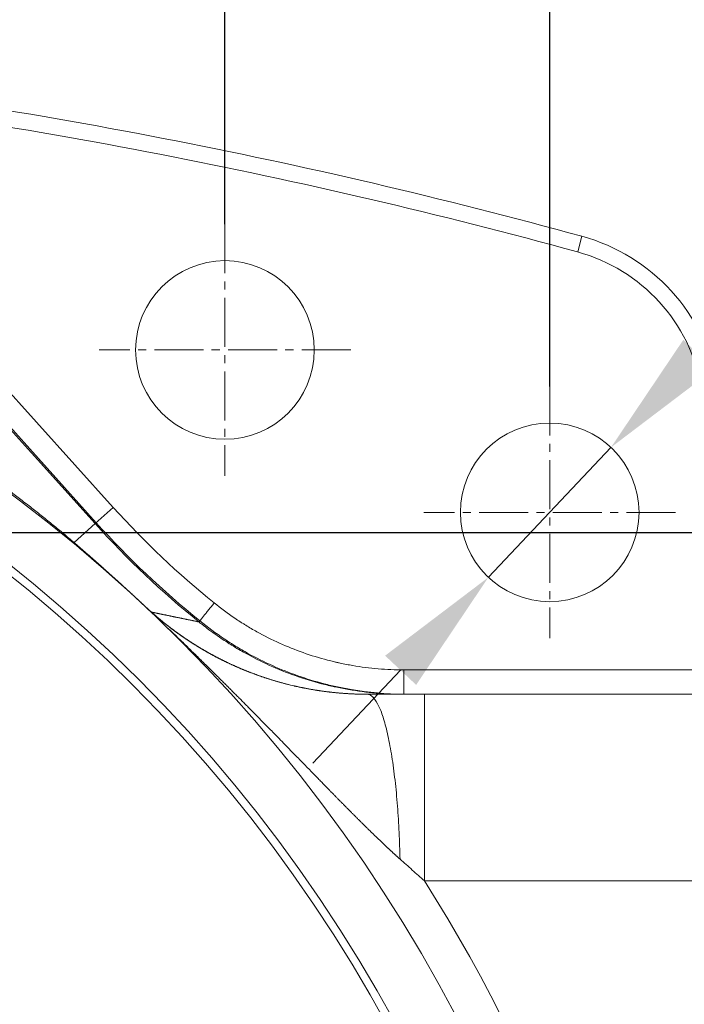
# Model space of a CAD drawing. Header units: millimetres. Extents: x 19214 to 26510, y -7957 to -532.
# Tile 59 of 150: x 25089 to 25171, y -7323 to -7202. Entities that reach past the tile are written whole.
import ezdxf

# ---------------------------------------------------------------- set-up
doc = ezdxf.new("R2010")
doc.units = ezdxf.units.MM
doc.header["$LTSCALE"] = 0.3175
doc.linetypes.add('CENTER2', pattern=[28.575, 19.05, -3.175, 3.175, -3.175])
for name, color, linetype, lineweight in [('1轮廓实线层', 7, 'Continuous', 18), ('3中心线层', 1, 'CENTER2', 13), ('7标注层', 4, 'Continuous', 13)]:
    doc.layers.add(name, color=color, linetype=linetype, lineweight=lineweight)
doc.styles.add('PC_TEXTSTYLE', font='ISOCP.SHX', dxfattribs={"width": 0.707, "bigfont": 'GBCBIG.SHX'})
doc.dimstyles.new('GB_DIAMETER', dxfattribs={"dimtxt": 3.5, "dimasz": 3.5, "dimexe": 1, "dimexo": 0, "dimgap": 1.5, "dimtad": 1, "dimjust": 4, "dimdsep": 46, "dimtxsty": 'PC_TEXTSTYLE', "dimcen": 0, "dimclrd": 256, "dimclrt": 3, "dimadec": 0, "dimazin": 2, "dimtp": 0.1, "dimtm": 0.1, "dimtfac": 0.71, "dimtdec": 3, "dimtmove": 0, "dimatfit": 2, "dimfxl": 1, "dimtfill": 1, "dimarcsym": 0})
doc.dimstyles.new('GB_LINEAR', dxfattribs={"dimtxt": 3.5, "dimasz": 3.5, "dimexe": 1, "dimexo": 0, "dimgap": 1.5, "dimtad": 1, "dimdsep": 46, "dimtxsty": 'PC_TEXTSTYLE', "dimcen": 0, "dimclrd": 256, "dimclrt": 3, "dimadec": 0, "dimazin": 2, "dimtp": 0.1, "dimtm": 0.1, "dimtfac": 0.71, "dimtdec": 3, "dimtmove": 0, "dimatfit": 3, "dimfxl": 1, "dimtfill": 1, "dimarcsym": 0})

# ---------------------------------------------------------------- blocks, each defined once
blk = doc.blocks.new('*D56')
at = {"layer": '7标注层', "color": 0, "lineweight": -2, "transparency": 16777216}
for p, q in [((24834.45, -7227), (24834.45, -7158.7)), ((25114.45, -7227), (25114.45, -7158.7))]:
    blk.add_line(p, q, dxfattribs=at)
at = {"layer": '7标注层', "lineweight": -2, "transparency": 16777216}
blk.add_line((24850.2, -7163.2), (25098.7, -7163.2), dxfattribs=at)
at = {"layer": '7标注层', "transparency": 16777216}
for points in [[(24850.2, -7160.58), (24850.2, -7165.83), (24834.45, -7163.2)], [(25098.7, -7165.83), (25098.7, -7160.58), (25114.45, -7163.2)]]:
    blk.add_solid(points, dxfattribs=at)
at = {"layer": 'Defpoints', "color": 0, "transparency": 16777216}
for p in [(25114.45, -7163.2), (24834.45, -7227), (25114.45, -7227)]:
    blk.add_point(p, dxfattribs=at)
at = {"layer": '7标注层', "color": 3, "transparency": 16777216, "insert": (24974.45, -7148.58), "char_height": 15.75, "attachment_point": 5, "style": 'PC_TEXTSTYLE', "bg_fill": 3, "box_fill_scale": 1.1, "bg_fill_color": 257, "bg_fill_transparency": 0}
blk.add_mtext('280', dxfattribs=at)
blk = doc.blocks.new('*D57')
at = {"layer": '7标注层', "color": 0, "lineweight": -2, "transparency": 16777216}
for p, q in [((24794.45, -7247), (24794.45, -7118.2)), ((25154.45, -7247), (25154.45, -7118.2))]:
    blk.add_line(p, q, dxfattribs=at)
at = {"layer": '7标注层', "lineweight": -2, "transparency": 16777216}
blk.add_line((25138.7, -7122.7), (24810.2, -7122.7), dxfattribs=at)
at = {"layer": '7标注层', "transparency": 16777216}
for points in [[(24810.2, -7120.08), (24810.2, -7125.33), (24794.45, -7122.7)], [(25138.7, -7125.33), (25138.7, -7120.08), (25154.45, -7122.7)]]:
    blk.add_solid(points, dxfattribs=at)
at = {"layer": 'Defpoints', "color": 0, "transparency": 16777216}
for p in [(24794.45, -7122.7), (24794.45, -7247), (25154.45, -7247)]:
    blk.add_point(p, dxfattribs=at)
at = {"layer": '7标注层', "color": 3, "transparency": 16777216, "insert": (24974.45, -7108.08), "char_height": 15.75, "attachment_point": 5, "style": 'PC_TEXTSTYLE', "bg_fill": 3, "box_fill_scale": 1.1, "bg_fill_color": 257, "bg_fill_transparency": 0}
blk.add_mtext('360', dxfattribs=at)
blk = doc.blocks.new('*D60')
at = {"layer": '7标注层', "color": 0, "lineweight": -2, "transparency": 16777216}
for p, q in [((24832.45, -7265), (25355.46, -7265)), ((25325.83, -7412.5), (25355.46, -7412.5))]:
    blk.add_line(p, q, dxfattribs=at)
at = {"layer": '7标注层', "lineweight": -2, "transparency": 16777216}
blk.add_line((25350.96, -7396.75), (25350.96, -7280.75), dxfattribs=at)
at = {"layer": '7标注层', "transparency": 16777216}
for points in [[(25353.58, -7280.75), (25348.33, -7280.75), (25350.96, -7265)], [(25348.33, -7396.75), (25353.58, -7396.75), (25350.96, -7412.5)]]:
    blk.add_solid(points, dxfattribs=at)
at = {"layer": 'Defpoints', "color": 0, "transparency": 16777216}
for p in [(24832.45, -7265), (25350.96, -7265), (25325.83, -7412.5)]:
    blk.add_point(p, dxfattribs=at)
at = {"layer": '7标注层', "color": 3, "transparency": 16777216, "insert": (25336.33, -7338.75), "char_height": 15.75, "attachment_point": 5, "rotation": 90, "style": 'PC_TEXTSTYLE', "bg_fill": 3, "box_fill_scale": 1.1, "bg_fill_color": 257, "bg_fill_transparency": 0}
blk.add_mtext('147.5', dxfattribs=at)
blk = doc.blocks.new('*D62')
at = {"layer": '7标注层', "lineweight": -2, "transparency": 16777216}
for p, q in [((25206.67, -7207.2), (25172.82, -7243.05)), ((25276.39, -7207.2), (25206.67, -7207.2)), ((25146.9, -7270.5), (25162, -7254.5)), ((25136.09, -7281.95), (25125.28, -7293.4))]:
    blk.add_line(p, q, dxfattribs=at)
at = {"layer": '7标注层', "transparency": 16777216}
for points in [[(25170.91, -7241.25), (25174.72, -7244.85), (25162, -7254.5)], [(25138, -7283.75), (25134.18, -7280.15), (25146.9, -7270.5)]]:
    blk.add_solid(points, dxfattribs=at)
at = {"layer": 'Defpoints', "color": 0, "transparency": 16777216}
for p in [(25162, -7254.5), (25146.9, -7270.5)]:
    blk.add_point(p, dxfattribs=at)
at = {"layer": '7标注层', "color": 3, "transparency": 16777216, "insert": (25244.9, -7191.66), "char_height": 15.75, "attachment_point": 5, "style": 'PC_TEXTSTYLE', "bg_fill": 3, "box_fill_scale": 1.1, "bg_fill_color": 257, "bg_fill_transparency": 0}
blk.add_mtext('8-%%c22(通孔)', dxfattribs=at)

msp = doc.modelspace()

# ---------------------------------------------------------------- linework, layer by layer
at = {"layer": '1轮廓实线层'}
for p, q in [((25054.601, -7210.693), (25100.699, -7261.89)), ((25051.426, -7211.385), (25098.601, -7263.778)), ((25098.474, -7263.893), (25052.376, -7212.697)), ((25157.896, -7230.425), (25158.425, -7228.497)), ((25098.474, -7263.893), (25100.699, -7261.89)), ((25098.474, -7263.893), (25095.885, -7266.224)), ((25136.484, -7281.901), (25178.931, -7281.901)), ((25139.024, -7284.901), (25250.845, -7284.901)), ((25139.024, -7284.901), (25250.853, -7284.901)), ((25242.482, -7307.901), (25139.024, -7307.901))]:
    msp.add_line(p, q, dxfattribs=at)
for centre, radius in [((24974.452, -7412.501), 183), ((24974.452, -7412.501), 182), ((25114.452, -7242.501), 11), ((25154.452, -7262.501), 11)]:
    msp.add_circle(centre, radius, dxfattribs=at)
for centre, radius, start, end in [((24974.303, -7899.701), 696, 74.660259, 83.385986), ((24974.303, -7899.701), 696, 74.660259, 83.385986), ((24974.303, -7899.701), 694, 74.660259, 83.385986), ((24974.452, -7412.501), 190, 6.89064, 353.10936), ((25152.287, -7250.87), 23.2, 10.07373, 74.66026), ((25152.287, -7250.87), 23.2, 10.07373, 74.66026), ((25152.287, -7250.87), 21.2, 10.07373, 74.66026), ((25180.783, -7189.781), 107.765, 222, 231.11241), ((25180.783, -7189.781), 110.759, 222, 231.11243), ((25180.783, -7189.781), 110.587, 222, 231.11243), ((24974.452, -7412.501), 195, 6.88151, 32.43958)]:
    msp.add_arc(centre, radius, start, end, dxfattribs=at)
for points in [[(25085.28, -7257.885), (25090.723, -7261.875), (25095.885, -7266.224)], [(25131.965, -7284.901), (25135.477, -7284.901), (25139.024, -7284.901)]]:
    msp.add_open_spline(points, degree=2, dxfattribs=at)
for points, knots in [([(25095.885, -7266.224), (25095.899, -7266.236), (25095.927, -7266.26), (25095.968, -7266.296), (25096.01, -7266.332), (25096.051, -7266.368), (25096.093, -7266.404), (25096.135, -7266.439), (25096.176, -7266.475), (25096.218, -7266.511), (25096.259, -7266.547), (25096.301, -7266.583), (25096.342, -7266.619), (25096.384, -7266.655), (25096.425, -7266.691), (25096.467, -7266.727), (25096.508, -7266.763), (25096.55, -7266.799), (25096.591, -7266.835), (25096.633, -7266.871), (25096.674, -7266.907), (25096.716, -7266.943), (25096.757, -7266.979), (25096.799, -7267.015), (25096.84, -7267.051), (25096.881, -7267.088), (25096.923, -7267.124), (25096.964, -7267.16), (25097.006, -7267.196), (25097.047, -7267.232), (25097.088, -7267.268), (25097.13, -7267.304), (25097.171, -7267.34), (25097.212, -7267.376), (25097.254, -7267.412), (25097.295, -7267.448), (25097.336, -7267.484), (25097.378, -7267.521), (25097.419, -7267.557), (25097.46, -7267.593), (25097.501, -7267.629), (25097.543, -7267.665), (25097.584, -7267.701), (25097.625, -7267.737), (25097.666, -7267.774), (25097.708, -7267.81), (25097.749, -7267.846), (25097.79, -7267.882), (25097.831, -7267.918), (25097.872, -7267.954), (25097.914, -7267.991), (25097.955, -7268.027), (25097.996, -7268.063), (25098.037, -7268.099), (25098.078, -7268.135), (25098.119, -7268.172), (25098.161, -7268.208), (25098.202, -7268.244), (25098.243, -7268.28), (25098.284, -7268.317), (25098.325, -7268.353), (25098.366, -7268.389), (25098.407, -7268.425), (25098.448, -7268.462), (25098.489, -7268.498), (25098.53, -7268.534), (25098.571, -7268.571), (25098.612, -7268.607), (25098.653, -7268.643), (25098.695, -7268.68), (25098.736, -7268.716), (25098.777, -7268.752), (25098.818, -7268.789), (25098.859, -7268.825), (25098.9, -7268.861), (25098.94, -7268.898), (25098.981, -7268.934), (25099.022, -7268.97), (25099.063, -7269.007), (25099.104, -7269.043), (25099.145, -7269.079), (25099.186, -7269.116), (25099.227, -7269.152), (25099.268, -7269.189), (25099.309, -7269.225), (25099.35, -7269.262), (25099.391, -7269.298), (25099.432, -7269.334), (25099.473, -7269.371), (25099.513, -7269.407), (25099.554, -7269.444), (25099.595, -7269.48), (25099.636, -7269.517), (25099.677, -7269.553), (25099.718, -7269.59), (25099.758, -7269.626), (25099.799, -7269.663), (25099.84, -7269.699), (25099.881, -7269.736), (25099.922, -7269.772), (25099.962, -7269.809), (25100.003, -7269.845), (25100.044, -7269.882), (25100.085, -7269.919), (25100.126, -7269.955), (25100.166, -7269.992), (25100.207, -7270.028), (25100.248, -7270.065), (25100.289, -7270.101), (25100.329, -7270.138), (25100.37, -7270.175), (25100.411, -7270.211), (25100.451, -7270.248), (25100.492, -7270.285), (25100.533, -7270.321), (25100.574, -7270.358), (25100.614, -7270.395), (25100.655, -7270.431), (25100.696, -7270.468), (25100.736, -7270.505), (25100.777, -7270.541), (25100.818, -7270.578), (25100.858, -7270.615), (25100.899, -7270.651), (25100.939, -7270.688), (25100.98, -7270.725), (25101.021, -7270.762), (25101.061, -7270.798), (25101.102, -7270.835), (25101.142, -7270.872), (25101.183, -7270.909), (25101.224, -7270.945), (25101.264, -7270.982), (25101.305, -7271.019), (25101.345, -7271.056), (25101.386, -7271.093), (25101.427, -7271.13), (25101.467, -7271.166), (25101.508, -7271.203), (25101.548, -7271.24), (25101.589, -7271.277), (25101.629, -7271.314), (25101.67, -7271.351), (25101.71, -7271.388), (25101.751, -7271.424), (25101.791, -7271.461), (25101.832, -7271.498), (25101.872, -7271.535), (25101.913, -7271.572), (25101.953, -7271.609), (25101.994, -7271.646), (25102.034, -7271.683), (25102.075, -7271.72), (25102.115, -7271.757), (25102.156, -7271.794), (25102.196, -7271.831), (25102.236, -7271.868), (25102.277, -7271.905), (25102.317, -7271.942), (25102.358, -7271.979), (25102.398, -7272.016), (25102.439, -7272.053), (25102.479, -7272.09), (25102.519, -7272.127), (25102.56, -7272.164), (25102.6, -7272.201), (25102.641, -7272.239), (25102.681, -7272.276), (25102.721, -7272.313), (25102.762, -7272.35), (25102.802, -7272.387), (25102.842, -7272.424), (25102.883, -7272.461), (25102.923, -7272.498), (25102.964, -7272.536), (25103.004, -7272.573), (25103.044, -7272.61), (25103.085, -7272.647), (25103.125, -7272.684), (25103.165, -7272.722), (25103.206, -7272.759), (25103.246, -7272.796), (25103.286, -7272.833), (25103.326, -7272.871), (25103.367, -7272.908), (25103.407, -7272.945), (25103.447, -7272.982), (25103.488, -7273.02), (25103.528, -7273.057), (25103.568, -7273.094), (25103.609, -7273.132), (25103.649, -7273.169), (25103.689, -7273.206), (25103.729, -7273.244), (25103.77, -7273.281), (25103.81, -7273.318), (25103.85, -7273.356), (25103.89, -7273.393), (25103.931, -7273.431), (25103.971, -7273.468), (25104.011, -7273.505), (25104.051, -7273.543), (25104.092, -7273.58), (25104.132, -7273.618), (25104.172, -7273.655), (25104.212, -7273.693), (25104.252, -7273.73), (25104.293, -7273.768), (25104.333, -7273.805), (25104.373, -7273.843), (25104.413, -7273.88), (25104.453, -7273.918), (25104.494, -7273.955), (25104.534, -7273.993), (25104.574, -7274.03), (25104.614, -7274.068), (25104.654, -7274.106), (25104.695, -7274.143), (25104.721, -7274.168), (25104.735, -7274.181)], [0, 0, 0, 0, 0.0073336, 0.0146355, 0.0219058, 0.0291444, 0.0363516, 0.0435271, 0.0506712, 0.0577839, 0.0648651, 0.0719149, 0.0789333, 0.0859205, 0.0928763, 0.0998009, 0.1066944, 0.1135566, 0.1203878, 0.1271878, 0.1339568, 0.1406948, 0.1474018, 0.154078, 0.1607232, 0.1673376, 0.1739212, 0.1804741, 0.1869963, 0.1934878, 0.1999488, 0.2063791, 0.212779, 0.2191484, 0.2254874, 0.231796, 0.2380743, 0.2443224, 0.2505402, 0.2567279, 0.2628855, 0.269013, 0.2751106, 0.2811782, 0.2872159, 0.2932239, 0.299202, 0.3051505, 0.3110693, 0.3169585, 0.3228183, 0.3286485, 0.3344494, 0.340221, 0.3459633, 0.3516764, 0.3573604, 0.3630154, 0.3686413, 0.3742384, 0.3798066, 0.3853461, 0.3908568, 0.396339, 0.4017926, 0.4072178, 0.4126146, 0.4179831, 0.4233234, 0.4286355, 0.4339197, 0.4391758, 0.4444041, 0.4496046, 0.4547775, 0.4599227, 0.4650404, 0.4701308, 0.4751938, 0.4802296, 0.4852383, 0.4902199, 0.4951747, 0.5001027, 0.5050039, 0.5098786, 0.5147268, 0.5195487, 0.5243443, 0.5291137, 0.5338571, 0.5385747, 0.5432664, 0.5479325, 0.5525731, 0.5571883, 0.5617782, 0.5663429, 0.5708827, 0.5753976, 0.5798878, 0.5843533, 0.5887945, 0.5932113, 0.597604, 0.6019726, 0.6063175, 0.6106386, 0.6149362, 0.6192104, 0.6234614, 0.6276894, 0.6318945, 0.6360769, 0.6402367, 0.6443742, 0.6484896, 0.6525829, 0.6566545, 0.6607044, 0.6647329, 0.6687402, 0.6727264, 0.6766919, 0.6806367, 0.684561, 0.6884652, 0.6923494, 0.6962138, 0.7000587, 0.7038843, 0.7076907, 0.7114783, 0.7152472, 0.7189978, 0.7227302, 0.7264447, 0.7301415, 0.733821, 0.7374833, 0.7411287, 0.7447574, 0.7483699, 0.7519662, 0.7555467, 0.7591117, 0.7626614, 0.7661962, 0.7697162, 0.7732219, 0.7767135, 0.7801913, 0.7836556, 0.7871068, 0.790545, 0.7939707, 0.7973842, 0.8007858, 0.8041757, 0.8075544, 0.8109222, 0.8142793, 0.8176262, 0.8209632, 0.8242905, 0.8276087, 0.8309179, 0.8342187, 0.8375112, 0.8407959, 0.8440732, 0.8473434, 0.8506068, 0.8538639, 0.8571149, 0.8603604, 0.8636006, 0.8668359, 0.8700667, 0.8732934, 0.8765163, 0.8797359, 0.8829525, 0.8861665, 0.8893783, 0.8925883, 0.8957968, 0.8990043, 0.9022111, 0.9054176, 0.9086242, 0.9118314, 0.9150394, 0.9182486, 0.9214595, 0.9246725, 0.9278879, 0.9311061, 0.9343274, 0.9375524, 0.9407813, 0.9440145, 0.9472524, 0.9504955, 0.9537439, 0.9569982, 0.9602588, 0.9635258, 0.9667998, 0.9700811, 0.9733701, 0.9766671, 0.9799724, 0.9832865, 0.9866097, 0.9899423, 0.9932846, 0.9966371, 1, 1, 1, 1]), ([(25096.87, -7267.195), (25097.01, -7267.313), (25097.153, -7267.434), (25097.644, -7267.85), (25098.008, -7268.161), (25098.603, -7268.673), (25098.81, -7268.851), (25099.24, -7269.225), (25099.463, -7269.42), (25099.934, -7269.832), (25100.18, -7270.049), (25100.568, -7270.393), (25100.696, -7270.506), (25100.829, -7270.625)], [0, 0, 0, 0, 0.1345145, 0.1345145, 0.4507661, 0.4507661, 0.6088919, 0.6088919, 0.7670177, 0.7670177, 0.9251436, 0.9251436, 1, 1, 1, 1]), ([(25111.25, -7275.994), (25111.257, -7275.985), (25111.275, -7275.962), (25111.334, -7275.889), (25111.374, -7275.839), (25111.474, -7275.715), (25111.535, -7275.64), (25111.674, -7275.467), (25111.753, -7275.37), (25111.925, -7275.156), (25112.019, -7275.039), (25112.219, -7274.791), (25112.325, -7274.66), (25112.545, -7274.387), (25112.66, -7274.245), (25112.893, -7273.957), (25113.011, -7273.81), (25113.129, -7273.663)], [0, 0, 0, 0, 0.125, 0.125, 0.25, 0.25, 0.375, 0.375, 0.5, 0.5, 0.625, 0.625, 0.75, 0.75, 0.875, 0.875, 1, 1, 1, 1]), ([(25113.129, -7273.663), (25113.953, -7274.327), (25114.804, -7274.955), (25115.899, -7275.694), (25116.23, -7275.912), (25116.565, -7276.125), (25116.789, -7276.266), (25116.902, -7276.336), (25117.465, -7276.681), (25117.92, -7276.947), (25119.297, -7277.714), (25120.232, -7278.184), (25122.136, -7279.042), (25123.104, -7279.43), (25125.075, -7280.126), (25126.077, -7280.433), (25127.351, -7280.765), (25127.735, -7280.861), (25128.121, -7280.95), (25128.379, -7281.009), (25128.508, -7281.037), (25129.155, -7281.177), (25129.673, -7281.277), (25131.231, -7281.544), (25132.275, -7281.677), (25134.372, -7281.856), (25135.426, -7281.901), (25136.484, -7281.901)], [0, 0, 0, 0, 0.125, 0.125, 0.15625, 0.171875, 0.171875, 0.1875, 0.1875, 0.25, 0.25, 0.375, 0.375, 0.5, 0.5, 0.625, 0.625, 0.65625, 0.671875, 0.671875, 0.6875, 0.6875, 0.75, 0.75, 0.875, 0.875, 1, 1, 1, 1]), ([(25104.571, -7274.049), (25104.596, -7274.072), (25104.646, -7274.119), (25104.72, -7274.188), (25104.795, -7274.257), (25104.869, -7274.326), (25104.942, -7274.393), (25105.016, -7274.461), (25105.089, -7274.527), (25105.162, -7274.593), (25105.234, -7274.658), (25105.307, -7274.723), (25105.379, -7274.788), (25105.451, -7274.851), (25105.522, -7274.914), (25105.593, -7274.977), (25105.664, -7275.039), (25105.734, -7275.1), (25105.805, -7275.161), (25105.875, -7275.221), (25105.944, -7275.281), (25106.013, -7275.34), (25106.082, -7275.399), (25106.151, -7275.457), (25106.219, -7275.514), (25106.287, -7275.571), (25106.355, -7275.628), (25106.422, -7275.684), (25106.489, -7275.739), (25106.555, -7275.794), (25106.622, -7275.848), (25106.688, -7275.902), (25106.753, -7275.956), (25106.818, -7276.008), (25106.883, -7276.061), (25106.947, -7276.112), (25107.012, -7276.164), (25107.075, -7276.214), (25107.139, -7276.265), (25107.202, -7276.314), (25107.264, -7276.364), (25107.326, -7276.412), (25107.388, -7276.461), (25107.45, -7276.508), (25107.511, -7276.556), (25107.571, -7276.602), (25107.632, -7276.649), (25107.692, -7276.695), (25107.751, -7276.74), (25107.81, -7276.785), (25107.869, -7276.829), (25107.927, -7276.873), (25107.985, -7276.917), (25108.043, -7276.96), (25108.1, -7277.002), (25108.157, -7277.044), (25108.213, -7277.086), (25108.269, -7277.127), (25108.324, -7277.168), (25108.379, -7277.208), (25108.434, -7277.248), (25108.488, -7277.287), (25108.542, -7277.326), (25108.595, -7277.364), (25108.648, -7277.402), (25108.701, -7277.44), (25108.753, -7277.477), (25108.804, -7277.514), (25108.856, -7277.55), (25108.906, -7277.586), (25108.957, -7277.622), (25109.007, -7277.657), (25109.056, -7277.691), (25109.105, -7277.725), (25109.154, -7277.759), (25109.202, -7277.793), (25109.249, -7277.825), (25109.297, -7277.858), (25109.343, -7277.89), (25109.39, -7277.922), (25109.436, -7277.953), (25109.481, -7277.984), (25109.526, -7278.015), (25109.57, -7278.045), (25109.614, -7278.074), (25109.658, -7278.104), (25109.827, -7278.217), (25110.12, -7278.411), (25110.54, -7278.681), (25110.957, -7278.942), (25111.372, -7279.194), (25111.784, -7279.438), (25112.194, -7279.674), (25112.6, -7279.902), (25113.003, -7280.122), (25113.403, -7280.334), (25113.799, -7280.539), (25114.191, -7280.736), (25114.58, -7280.926), (25114.964, -7281.109), (25115.345, -7281.286), (25115.902, -7281.537), (25116.639, -7281.853), (25117.561, -7282.222), (25118.478, -7282.563), (25119.388, -7282.876), (25120.291, -7283.163), (25121.185, -7283.425), (25122.07, -7283.662), (25122.71, -7283.817), (25123.099, -7283.906), (25123.24, -7283.938), (25123.381, -7283.969), (25123.522, -7284), (25123.663, -7284.03), (25123.804, -7284.06), (25123.944, -7284.089), (25124.085, -7284.117), (25124.225, -7284.145), (25124.365, -7284.173), (25124.506, -7284.2), (25124.646, -7284.226), (25124.786, -7284.252), (25124.925, -7284.277), (25125.065, -7284.302), (25125.204, -7284.326), (25125.344, -7284.349), (25125.483, -7284.373), (25125.622, -7284.395), (25125.761, -7284.417), (25125.9, -7284.439), (25126.038, -7284.46), (25126.177, -7284.48), (25126.315, -7284.5), (25126.453, -7284.52), (25126.592, -7284.539), (25126.729, -7284.557), (25126.867, -7284.575), (25127.005, -7284.592), (25127.142, -7284.609), (25127.279, -7284.626), (25127.416, -7284.642), (25127.553, -7284.657), (25127.69, -7284.672), (25127.827, -7284.687), (25127.963, -7284.7), (25128.099, -7284.714), (25128.235, -7284.727), (25128.371, -7284.739), (25128.507, -7284.751), (25128.642, -7284.763), (25128.777, -7284.774), (25128.912, -7284.785), (25129.047, -7284.795), (25129.182, -7284.804), (25129.317, -7284.813), (25129.451, -7284.822), (25129.585, -7284.83), (25129.719, -7284.838), (25129.853, -7284.845), (25129.986, -7284.852), (25130.12, -7284.859), (25130.253, -7284.865), (25130.386, -7284.87), (25130.519, -7284.875), (25130.651, -7284.88), (25130.783, -7284.884), (25130.915, -7284.887), (25131.047, -7284.891), (25131.179, -7284.893), (25131.31, -7284.896), (25131.442, -7284.898), (25131.573, -7284.899), (25131.704, -7284.9), (25131.834, -7284.901), (25131.921, -7284.901), (25131.965, -7284.901)], [0, 0, 0, 0, 0.0038555, 0.0076878, 0.011497, 0.0152831, 0.019046, 0.0227858, 0.0265025, 0.030196, 0.0338664, 0.0375137, 0.0411378, 0.0447388, 0.0483166, 0.0518714, 0.0554029, 0.0589114, 0.0623967, 0.0658589, 0.0692979, 0.0727138, 0.0761066, 0.0794763, 0.0828228, 0.0861462, 0.0894464, 0.0927235, 0.0959775, 0.0992083, 0.102416, 0.1056006, 0.1087621, 0.1119004, 0.1150156, 0.1181076, 0.1211765, 0.1242223, 0.1272449, 0.1302444, 0.1332208, 0.1361741, 0.1391042, 0.1420112, 0.144895, 0.1477558, 0.1505933, 0.1534078, 0.1561991, 0.1589673, 0.1617124, 0.1644343, 0.1671331, 0.1698088, 0.1724613, 0.1750907, 0.177697, 0.1802802, 0.1828402, 0.1853771, 0.1878909, 0.1903815, 0.192849, 0.1952934, 0.1977146, 0.2001127, 0.2024877, 0.2048396, 0.2071683, 0.2094739, 0.2117564, 0.2140157, 0.216252, 0.2184651, 0.220655, 0.2228219, 0.2249656, 0.2270862, 0.2291837, 0.231258, 0.2333092, 0.2353373, 0.2373423, 0.2393242, 0.2412829, 0.2432185, 0.245131, 0.263718, 0.2819947, 0.2999613, 0.3176181, 0.3349653, 0.3520033, 0.3687322, 0.3851525, 0.4012644, 0.4170683, 0.4325647, 0.4477538, 0.4626361, 0.477212, 0.4914821, 0.5260538, 0.5596425, 0.5922569, 0.6239063, 0.6546012, 0.6843528, 0.7131737, 0.7410774, 0.7455275, 0.7499597, 0.7543739, 0.7587702, 0.7631488, 0.7675096, 0.7718529, 0.7761785, 0.7804867, 0.7847774, 0.7890508, 0.7933069, 0.7975458, 0.8017676, 0.8059724, 0.8101602, 0.8143311, 0.8184853, 0.8226227, 0.8267435, 0.8308477, 0.8349355, 0.8390069, 0.843062, 0.847101, 0.8511238, 0.8551306, 0.8591214, 0.8630965, 0.8670558, 0.8709994, 0.8749275, 0.8788402, 0.8827375, 0.8866195, 0.8904864, 0.8943383, 0.8981752, 0.9019972, 0.9058046, 0.9095973, 0.9133755, 0.9171392, 0.9208887, 0.924624, 0.9283452, 0.9320524, 0.9357458, 0.9394255, 0.9430916, 0.9467442, 0.9503834, 0.9540094, 0.9576222, 0.9612221, 0.9648091, 0.9683833, 0.9719449, 0.9754941, 0.9790309, 0.9825555, 0.986068, 0.9895686, 0.9930573, 0.9965344, 1, 1, 1, 1]), ([(25104.735, -7274.181), (25104.742, -7274.187), (25104.756, -7274.201), (25104.777, -7274.22), (25104.798, -7274.24), (25104.82, -7274.26), (25104.841, -7274.28), (25104.862, -7274.3), (25104.883, -7274.319), (25104.905, -7274.339), (25104.926, -7274.359), (25104.947, -7274.378), (25104.969, -7274.398), (25104.99, -7274.418), (25105.012, -7274.437), (25105.033, -7274.457), (25105.054, -7274.476), (25105.076, -7274.496), (25105.097, -7274.516), (25105.119, -7274.535), (25105.14, -7274.555), (25105.162, -7274.574), (25105.183, -7274.594), (25105.205, -7274.613), (25105.226, -7274.632), (25105.248, -7274.652), (25105.27, -7274.671), (25105.291, -7274.691), (25105.313, -7274.71), (25105.334, -7274.729), (25105.356, -7274.749), (25105.378, -7274.768), (25105.392, -7274.781), (25105.399, -7274.787)], [0, 0, 0, 0, 0.0331865, 0.0662863, 0.0993017, 0.1322353, 0.1650895, 0.1978669, 0.2305699, 0.2632013, 0.2957634, 0.3282589, 0.3606905, 0.3930606, 0.425372, 0.4576272, 0.489829, 0.52198, 0.5540829, 0.5861404, 0.6181552, 0.65013, 0.6820676, 0.7139706, 0.7458418, 0.7776841, 0.8095001, 0.8412925, 0.8730643, 0.9048182, 0.9365569, 0.9682832, 1, 1, 1, 1]), ([(25105.399, -7274.787), (25105.416, -7274.802), (25105.45, -7274.833), (25105.502, -7274.878), (25105.554, -7274.924), (25105.607, -7274.971), (25105.66, -7275.017), (25105.713, -7275.064), (25105.768, -7275.111), (25105.822, -7275.159), (25105.878, -7275.206), (25105.933, -7275.254), (25105.99, -7275.303), (25106.047, -7275.351), (25106.104, -7275.4), (25106.162, -7275.449), (25106.221, -7275.499), (25106.28, -7275.549), (25106.34, -7275.599), (25106.4, -7275.649), (25106.461, -7275.7), (25106.522, -7275.75), (25106.584, -7275.801), (25106.647, -7275.853), (25106.71, -7275.904), (25106.774, -7275.956), (25106.838, -7276.009), (25106.903, -7276.061), (25106.969, -7276.114), (25107.035, -7276.166), (25107.101, -7276.22), (25107.169, -7276.273), (25107.237, -7276.327), (25107.305, -7276.38), (25107.374, -7276.435), (25107.444, -7276.489), (25107.514, -7276.543), (25107.585, -7276.598), (25107.657, -7276.653), (25107.729, -7276.708), (25107.802, -7276.764), (25107.875, -7276.819), (25107.949, -7276.875), (25108.024, -7276.931), (25108.099, -7276.987), (25108.175, -7277.044), (25108.251, -7277.1), (25108.328, -7277.157), (25108.406, -7277.214), (25108.485, -7277.271), (25108.564, -7277.329), (25108.644, -7277.386), (25108.724, -7277.444), (25108.805, -7277.501), (25108.887, -7277.559), (25108.969, -7277.618), (25109.052, -7277.676), (25109.136, -7277.734), (25109.22, -7277.793), (25109.305, -7277.852), (25109.391, -7277.91), (25109.477, -7277.969), (25109.564, -7278.028), (25109.652, -7278.088), (25109.74, -7278.147), (25109.829, -7278.206), (25109.919, -7278.266), (25110.009, -7278.326), (25110.1, -7278.385), (25110.192, -7278.445), (25110.284, -7278.505), (25110.378, -7278.565), (25110.471, -7278.625), (25110.566, -7278.685), (25110.661, -7278.745), (25110.757, -7278.806), (25110.854, -7278.866), (25110.951, -7278.927), (25111.049, -7278.987), (25111.148, -7279.048), (25111.248, -7279.108), (25111.348, -7279.169), (25111.449, -7279.229), (25111.55, -7279.29), (25111.653, -7279.35), (25111.756, -7279.411), (25111.859, -7279.472), (25111.964, -7279.532), (25112.069, -7279.593), (25112.175, -7279.654), (25112.282, -7279.714), (25112.389, -7279.775), (25112.497, -7279.836), (25112.606, -7279.896), (25112.716, -7279.957), (25112.826, -7280.017), (25112.937, -7280.078), (25113.049, -7280.138), (25113.162, -7280.198), (25113.275, -7280.258), (25113.389, -7280.319), (25113.504, -7280.379), (25113.62, -7280.439), (25113.736, -7280.499), (25113.853, -7280.558), (25113.971, -7280.618), (25114.089, -7280.678), (25114.209, -7280.737), (25114.329, -7280.796), (25114.45, -7280.856), (25114.571, -7280.915), (25114.694, -7280.974), (25114.817, -7281.032), (25114.941, -7281.091), (25115.065, -7281.15), (25115.191, -7281.208), (25115.317, -7281.266), (25115.444, -7281.324), (25115.571, -7281.382), (25115.7, -7281.439), (25115.829, -7281.497), (25115.959, -7281.554), (25116.09, -7281.611), (25116.221, -7281.667), (25116.354, -7281.724), (25116.487, -7281.78), (25116.62, -7281.836), (25116.755, -7281.892), (25116.89, -7281.947), (25117.026, -7282.002), (25117.163, -7282.057), (25117.301, -7282.112), (25117.439, -7282.166), (25117.578, -7282.22), (25117.718, -7282.274), (25117.859, -7282.327), (25118, -7282.38), (25118.143, -7282.433), (25118.285, -7282.485), (25118.429, -7282.537), (25118.574, -7282.589), (25118.719, -7282.641), (25118.865, -7282.692), (25119.012, -7282.742), (25119.159, -7282.792), (25119.307, -7282.842), (25119.456, -7282.892), (25119.606, -7282.941), (25119.757, -7282.989), (25119.908, -7283.038), (25120.06, -7283.085), (25120.213, -7283.133), (25120.366, -7283.18), (25120.52, -7283.226), (25120.675, -7283.272), (25120.831, -7283.318), (25120.987, -7283.363), (25121.144, -7283.407), (25121.302, -7283.452), (25121.461, -7283.495), (25121.62, -7283.538), (25121.78, -7283.581), (25121.941, -7283.623), (25122.099, -7283.663), (25122.204, -7283.69), (25122.255, -7283.703)], [0, 0, 0, 0, 0.003541, 0.0071133, 0.0107171, 0.0143524, 0.018019, 0.0217172, 0.0254469, 0.0292081, 0.0330008, 0.0368252, 0.0406811, 0.0445687, 0.0484879, 0.0524388, 0.0564213, 0.0604356, 0.0644816, 0.0685594, 0.072669, 0.0768103, 0.0809835, 0.0851885, 0.0894254, 0.0936942, 0.0979949, 0.1023276, 0.1066921, 0.1110887, 0.1155173, 0.1199778, 0.1244704, 0.1289951, 0.1335518, 0.1381407, 0.1427616, 0.1474147, 0.1520999, 0.1568173, 0.1615669, 0.1663487, 0.1711627, 0.176009, 0.1808875, 0.1857984, 0.1907414, 0.1957169, 0.2007246, 0.2057647, 0.2108371, 0.2159419, 0.2210791, 0.2262487, 0.2314507, 0.2366851, 0.241952, 0.2472513, 0.252583, 0.2579473, 0.263344, 0.2687733, 0.274235, 0.2797293, 0.285256, 0.2908153, 0.2964072, 0.3020316, 0.3076886, 0.3133781, 0.3191002, 0.3248548, 0.3306421, 0.3364619, 0.3423143, 0.3481993, 0.3541169, 0.3600671, 0.3660498, 0.3720652, 0.3781132, 0.3841937, 0.3903069, 0.3964526, 0.4026309, 0.4088418, 0.4150853, 0.4213614, 0.42767, 0.4340112, 0.4403849, 0.4467912, 0.45323, 0.4597013, 0.4662051, 0.4727415, 0.4793103, 0.4859116, 0.4925454, 0.4992116, 0.5059103, 0.5126413, 0.5194048, 0.5262006, 0.5330288, 0.5398893, 0.5467821, 0.5537073, 0.5606647, 0.5676543, 0.5746761, 0.5817302, 0.5888164, 0.5959347, 0.6030852, 0.6102677, 0.6174822, 0.6247288, 0.6320073, 0.6393178, 0.6466602, 0.6540344, 0.6614405, 0.6688783, 0.6763479, 0.6838492, 0.6913822, 0.6989467, 0.7065428, 0.7141705, 0.7218296, 0.7295201, 0.737242, 0.7449952, 0.7527797, 0.7605954, 0.7684422, 0.7763202, 0.7842291, 0.7921691, 0.8001399, 0.8081416, 0.8161741, 0.8242373, 0.8323312, 0.8404556, 0.8486105, 0.8567959, 0.8650117, 0.8732577, 0.881534, 0.8898404, 0.8981769, 0.9065434, 0.9149397, 0.9233659, 0.9318218, 0.9403073, 0.9488224, 0.957367, 0.965941, 0.9745442, 0.9831766, 0.9918381, 1, 1, 1, 1]), ([(25105.399, -7274.787), (25105.442, -7274.796), (25105.526, -7274.814), (25105.654, -7274.84), (25105.781, -7274.866), (25105.908, -7274.892), (25106.035, -7274.919), (25106.162, -7274.945), (25106.29, -7274.971), (25106.417, -7274.997), (25106.544, -7275.024), (25106.671, -7275.05), (25106.798, -7275.076), (25106.925, -7275.102), (25107.053, -7275.129), (25107.18, -7275.155), (25107.307, -7275.181), (25107.434, -7275.207), (25107.561, -7275.234), (25107.688, -7275.26), (25107.815, -7275.286), (25107.943, -7275.312), (25108.07, -7275.339), (25108.197, -7275.365), (25108.324, -7275.391), (25108.451, -7275.417), (25108.578, -7275.444), (25108.706, -7275.47), (25108.833, -7275.496), (25108.96, -7275.522), (25109.087, -7275.549), (25109.214, -7275.575), (25109.342, -7275.601), (25109.469, -7275.627), (25109.596, -7275.653), (25109.723, -7275.68), (25109.85, -7275.706), (25109.977, -7275.732), (25110.105, -7275.758), (25110.232, -7275.784), (25110.359, -7275.81), (25110.486, -7275.837), (25110.613, -7275.863), (25110.741, -7275.889), (25110.868, -7275.915), (25110.995, -7275.941), (25111.122, -7275.967), (25111.207, -7275.985), (25111.25, -7275.994)], [0, 0, 0, 0, 0.0226168, 0.0451945, 0.0677332, 0.0902329, 0.1126935, 0.1351152, 0.1574978, 0.1798414, 0.202146, 0.2244116, 0.2466381, 0.2688257, 0.2909742, 0.3130837, 0.3351543, 0.3571858, 0.3791783, 0.4011318, 0.4230463, 0.4449218, 0.4667583, 0.4885558, 0.5103143, 0.5320338, 0.5537143, 0.5753558, 0.5969584, 0.6185219, 0.6400464, 0.661532, 0.6829786, 0.7043862, 0.7257548, 0.7470844, 0.7683751, 0.7896267, 0.8108394, 0.8320132, 0.8531479, 0.8742437, 0.8953005, 0.9163183, 0.9372972, 0.9582371, 0.979138, 1, 1, 1, 1]), ([(25113.104, -7277.403), (25112.937, -7277.284), (25112.771, -7277.163), (25112.377, -7276.872), (25112.035, -7276.614), (25111.641, -7276.306), (25111.445, -7276.15), (25111.347, -7276.072), (25111.298, -7276.033), (25111.277, -7276.016), (25111.263, -7276.005), (25111.256, -7275.999), (25111.25, -7275.994)], [0, 0, 0, 0, 0.2643001, 0.2643001, 0.6321501, 0.816075, 0.9080375, 0.9540188, 0.9770094, 0.9885047, 0.9885047, 1, 1, 1, 1]), ([(25136.484, -7284.9), (25134.305, -7284.884), (25132.142, -7284.693), (25129.435, -7284.231), (25128.875, -7284.123), (25127.765, -7283.884), (25127.214, -7283.754), (25125.575, -7283.328), (25124.498, -7283), (25121.318, -7281.884), (25119.264, -7280.965), (25116.781, -7279.59), (25116.288, -7279.303), (25115.317, -7278.71), (25114.839, -7278.403), (25113.331, -7277.393), (25112.328, -7276.65), (25111.358, -7275.86)], [0, 0, 0, 0, 0.2389468, 0.2389468, 0.3013542, 0.3013542, 0.3637616, 0.3637616, 0.4885764, 0.4885764, 0.738206, 0.738206, 0.8006134, 0.8006134, 0.8630208, 0.8630208, 1, 1, 1, 1]), ([(25136.015, -7305.211), (25135.992, -7305.19), (25135.946, -7305.149), (25135.876, -7305.086), (25135.805, -7305.023), (25135.734, -7304.959), (25135.662, -7304.894), (25135.59, -7304.829), (25135.517, -7304.763), (25135.444, -7304.696), (25135.37, -7304.629), (25135.296, -7304.561), (25135.221, -7304.492), (25135.145, -7304.422), (25135.069, -7304.352), (25134.992, -7304.281), (25134.915, -7304.21), (25134.837, -7304.137), (25134.758, -7304.064), (25134.679, -7303.991), (25134.599, -7303.916), (25134.519, -7303.841), (25134.438, -7303.766), (25134.357, -7303.689), (25134.275, -7303.612), (25134.193, -7303.535), (25134.11, -7303.456), (25134.026, -7303.377), (25133.942, -7303.297), (25133.857, -7303.217), (25133.772, -7303.136), (25133.686, -7303.054), (25133.599, -7302.971), (25133.512, -7302.888), (25133.424, -7302.804), (25133.336, -7302.719), (25133.247, -7302.634), (25133.158, -7302.548), (25133.068, -7302.461), (25132.978, -7302.374), (25132.886, -7302.286), (25132.795, -7302.197), (25132.702, -7302.107), (25132.61, -7302.017), (25132.516, -7301.926), (25132.422, -7301.835), (25132.328, -7301.742), (25132.232, -7301.649), (25132.137, -7301.556), (25132.04, -7301.461), (25131.943, -7301.366), (25131.846, -7301.27), (25131.748, -7301.174), (25131.649, -7301.077), (25131.55, -7300.979), (25131.45, -7300.88), (25131.35, -7300.781), (25131.249, -7300.681), (25131.147, -7300.58), (25131.045, -7300.479), (25130.942, -7300.377), (25130.839, -7300.274), (25130.735, -7300.171), (25130.631, -7300.067), (25130.525, -7299.962), (25130.42, -7299.856), (25130.314, -7299.75), (25130.207, -7299.643), (25130.099, -7299.535), (25129.991, -7299.427), (25129.882, -7299.318), (25129.773, -7299.208), (25129.663, -7299.097), (25129.553, -7298.986), (25129.442, -7298.874), (25129.33, -7298.762), (25129.218, -7298.648), (25129.105, -7298.534), (25128.992, -7298.42), (25128.878, -7298.304), (25128.763, -7298.188), (25128.648, -7298.071), (25128.532, -7297.954), (25128.416, -7297.835), (25128.299, -7297.716), (25128.181, -7297.597), (25128.088, -7297.502), (25128.008, -7297.42), (25127.926, -7297.336), (25127.803, -7297.211), (25127.641, -7297.044), (25127.438, -7296.836), (25127.195, -7296.587), (25126.912, -7296.296), (25126.588, -7295.964), (25126.224, -7295.59), (25125.819, -7295.174), (25125.373, -7294.717), (25124.886, -7294.218), (25124.359, -7293.677), (25123.79, -7293.094), (25123.179, -7292.468), (25122.528, -7291.8), (25121.834, -7291.09), (25121.098, -7290.337), (25120.425, -7289.65), (25119.834, -7289.046), (25119.339, -7288.543), (25118.853, -7288.048), (25118.374, -7287.563), (25117.904, -7287.086), (25117.442, -7286.619), (25116.988, -7286.16), (25116.542, -7285.711), (25116.104, -7285.271), (25115.674, -7284.84), (25115.252, -7284.418), (25114.839, -7284.005), (25114.434, -7283.601), (25114.038, -7283.207), (25113.65, -7282.821), (25113.27, -7282.445), (25112.899, -7282.078), (25112.461, -7281.645), (25111.955, -7281.148), (25111.381, -7280.584), (25110.814, -7280.03), (25110.254, -7279.484), (25109.7, -7278.946), (25109.154, -7278.418), (25108.616, -7277.898), (25108.084, -7277.386), (25107.699, -7277.017), (25107.491, -7276.818), (25107.458, -7276.787)], [0, 0, 0, 0, 0.0023009, 0.0046236, 0.0069681, 0.0093345, 0.0117228, 0.0141329, 0.016565, 0.0190189, 0.0214947, 0.0239925, 0.0265122, 0.0290538, 0.0316175, 0.0342031, 0.0368107, 0.0394403, 0.0420919, 0.0447655, 0.0474612, 0.050179, 0.0529188, 0.0556807, 0.0584647, 0.0612709, 0.0640991, 0.0669495, 0.069822, 0.0727168, 0.0756337, 0.0785728, 0.0815341, 0.0845176, 0.0875234, 0.0905514, 0.0936018, 0.0966744, 0.0997693, 0.1028865, 0.106026, 0.1091879, 0.1123722, 0.1155789, 0.1188079, 0.1220594, 0.1253333, 0.1286296, 0.1319484, 0.1352897, 0.1386534, 0.1420397, 0.1454486, 0.1488799, 0.1523339, 0.1558104, 0.1593095, 0.1628313, 0.1663756, 0.1699427, 0.1735324, 0.1771448, 0.18078, 0.1844378, 0.1881184, 0.1918218, 0.195548, 0.199297, 0.2030688, 0.2068635, 0.2106811, 0.2145215, 0.2183849, 0.2222712, 0.2261805, 0.2301127, 0.234068, 0.2380463, 0.2420476, 0.246072, 0.2501194, 0.25419, 0.2582838, 0.2624007, 0.2665408, 0.2707041, 0.2748906, 0.2763728, 0.2792835, 0.2836234, 0.2893937, 0.2965958, 0.3052317, 0.3153035, 0.3268139, 0.339766, 0.3541633, 0.3700097, 0.3873096, 0.4060679, 0.4262901, 0.4479819, 0.4711501, 0.4958017, 0.5219445, 0.5495869, 0.567404, 0.5849253, 0.60215, 0.6190768, 0.6357049, 0.6520332, 0.6680607, 0.6837864, 0.6992093, 0.7143284, 0.7291427, 0.7436512, 0.757853, 0.7717471, 0.7853326, 0.7986086, 0.8115742, 0.8242284, 0.8444829, 0.8644649, 0.8841728, 0.9036055, 0.9227618, 0.9416402, 0.9602397, 0.9785588, 0.9965965, 1, 1, 1, 1]), ([(25136.484, -7284.901), (25136.475, -7284.901), (25136.466, -7284.901), (25136.448, -7284.901), (25136.422, -7284.901), (25136.359, -7284.901), (25136.234, -7284.9), (25135.984, -7284.898), (25135.484, -7284.89), (25135.057, -7284.877), (25134.203, -7284.84), (25133.635, -7284.804), (25131.935, -7284.659), (25130.808, -7284.515), (25129.124, -7284.226), (25128.564, -7284.118), (25127.866, -7283.967), (25127.726, -7283.936), (25127.447, -7283.873), (25127.03, -7283.776), (25126.615, -7283.673), (25125.239, -7283.314), (25124.156, -7282.982), (25122.027, -7282.229), (25120.98, -7281.809), (25118.923, -7280.881), (25117.913, -7280.373), (25116.425, -7279.544), (25115.933, -7279.257), (25115.325, -7278.883), (25115.203, -7278.808), (25114.961, -7278.655), (25114.6, -7278.425), (25114.242, -7278.189), (25113.702, -7277.825), (25113.401, -7277.616), (25113.104, -7277.403)], [0, 0, 0, 0, 0.0010672, 0.0010672, 0.0021345, 0.0042689, 0.0085378, 0.0170756, 0.0341513, 0.0683025, 0.0683025, 0.136605, 0.136605, 0.27321, 0.27321, 0.3415126, 0.3415126, 0.3585882, 0.3585882, 0.3756638, 0.4098151, 0.4098151, 0.5464201, 0.5464201, 0.6830251, 0.6830251, 0.8196301, 0.8196301, 0.8879326, 0.8879326, 0.9050083, 0.9050083, 0.9220839, 0.9562352, 0.9562352, 1, 1, 1, 1]), ([(25136.484, -7284.901), (25136.484, -7284.901), (25136.484, -7284.882), (25136.484, -7284.805), (25136.484, -7284.748), (25136.484, -7284.598), (25136.484, -7284.505), (25136.484, -7284.286), (25136.484, -7284.161), (25136.484, -7283.884), (25136.484, -7283.731), (25136.484, -7283.405), (25136.484, -7283.231), (25136.484, -7282.868), (25136.484, -7282.679), (25136.484, -7282.294), (25136.484, -7282.097), (25136.484, -7281.901)], [0, 0, 0, 0, 0.125, 0.125, 0.25, 0.25, 0.375, 0.375, 0.5, 0.5, 0.625, 0.625, 0.75, 0.75, 0.875, 0.875, 1, 1, 1, 1]), ([(25118.165, -7282.445), (25118.284, -7282.489), (25118.611, -7282.607), (25119.181, -7282.805), (25119.637, -7282.955), (25119.883, -7283.033)], [0, 0, 0, 0, 0.2119121, 0.5807903, 1, 1, 1, 1]), ([(25139.024, -7307.901), (25138.526, -7307.45), (25138.026, -7307.001), (25137.022, -7306.105), (25136.519, -7305.658), (25136.015, -7305.211)], [0, 0, 0, 0, 0.5, 0.5, 1, 1, 1, 1])]:
    msp.add_open_spline(points, degree=3, knots=knots, dxfattribs=at)
for points, weights in [([(25096.864, -7267.19), (25096.337, -7266.746), (25095.885, -7266.224)], [1, 0.997290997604, 1]), ([(25136.015, -7305.211), (25135.591, -7284.901), (25131.965, -7284.901)], [1, 0.747313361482, 1]), ([(25139.024, -7307.901), (25139.024, -7284.901), (25139.024, -7284.901)], [1, 0.707106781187, 1])]:
    msp.add_rational_spline(points, weights, degree=2, dxfattribs=at)
at = {"layer": '3中心线层'}
for p, q in [((25114.452, -7227.001), (25114.452, -7258.001)), ((25129.952, -7242.501), (25098.952, -7242.501)), ((25154.452, -7247.001), (25154.452, -7278.001)), ((25169.952, -7262.501), (25138.952, -7262.501))]:
    msp.add_line(p, q, dxfattribs=at)

# ---------------------------------------------------------------- next in the draw order: dimensions: what is measured, and where the dimension line sits
at = {"layer": '7标注层'}
dim = msp.add_linear_dim(base=(25114.452, -7163.201), p1=(24834.452, -7227.001), p2=(25114.452, -7227.001), dimstyle='GB_LINEAR', override={"dimscale": 4.5, "dimgap": 1.5, "dimtad": 1, "dimjust": 0, "dimdec": 2, "dimlfac": 1, "dimse1": 0, "dimse2": 0, "dimsd1": 0, "dimsd2": 0, "dimclrd": 256, "dimclre": 0, "dimtofl": 1}, dxfattribs=at)
dim.commit()
dim.dimension.update_dxf_attribs({"geometry": '*D56', "text_midpoint": (24974.452, -7148.576)})
dim = msp.add_linear_dim(base=(25350.957, -7265.001), p1=(25325.833, -7412.501), p2=(24832.452, -7265.001), angle=90, dimstyle='GB_LINEAR', override={"dimscale": 4.5, "dimgap": 1.5, "dimtad": 1, "dimjust": 0, "dimdec": 2, "dimlfac": 1, "dimse1": 0, "dimse2": 0, "dimsd1": 0, "dimsd2": 0, "dimclrd": 256, "dimclre": 0, "dimtofl": 1}, dxfattribs=at)
dim.commit()
dim.dimension.update_dxf_attribs({"geometry": '*D60', "text_midpoint": (25336.332, -7338.751)})

# ---------------------------------------------------------------- next in the draw order: dimensions: what is measured, and where the dimension line sits
dim = msp.add_linear_dim(base=(24794.452, -7122.701), p1=(25154.452, -7247.001), p2=(24794.452, -7247.001), dimstyle='GB_LINEAR', override={"dimscale": 4.5, "dimgap": 1.5, "dimtad": 1, "dimjust": 0, "dimdec": 2, "dimlfac": 1, "dimse1": 0, "dimse2": 0, "dimsd1": 0, "dimsd2": 0, "dimclrd": 256, "dimclre": 0, "dimtofl": 1}, dxfattribs=at)
dim.commit()
dim.dimension.update_dxf_attribs({"geometry": '*D57', "text_midpoint": (24974.452, -7108.076)})

# ---------------------------------------------------------------- next in the draw order: dimensions: what is measured, and where the dimension line sits
dim = msp.add_diameter_dim_2p(p1=(25146.9, -7270.499), p2=(25162.004, -7254.503), text='8-<>(通孔)', dimstyle='GB_DIAMETER', override={"dimscale": 4.5, "dimgap": 1.5, "dimtad": 1, "dimjust": 4, "dimtih": 0, "dimtoh": 1, "dimdec": 2, "dimlfac": 1, "dimpost": '', "dimcen": 0, "dimse1": 0, "dimse2": 0, "dimsd1": 0, "dimsd2": 0, "dimtix": 0, "dimtofl": 1, "dimatfit": 0}, dxfattribs=at)
dim.commit()
dim.dimension.update_dxf_attribs({"geometry": '*D62', "text_midpoint": (25206.666, -7207.198), "dimtype": 163})

doc.saveas('drawing.dxf')
